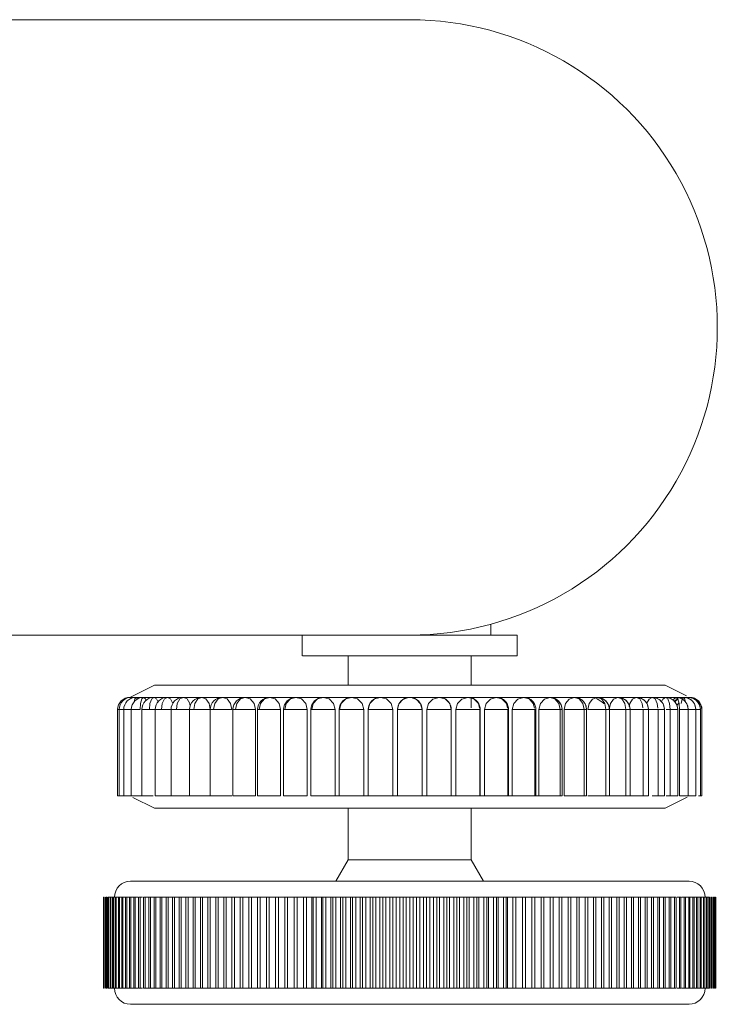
# Model space of a CAD drawing. Header units: millimetres. Extents: x 3925 to 5043, y -86 to 778.
# Tile 14 of 157: x 4203 to 4217, y 213 to 233. Entities that reach past the tile are written whole.
import ezdxf

# ---------------------------------------------------------------- set-up
doc = ezdxf.new("R2010")
doc.units = ezdxf.units.MM
doc.header["$LTSCALE"] = 46.255
doc.layers.add('140-154101-0DXF_CONTINUOUS_LINE', color=7, linetype='CONTINUOUS')

msp = doc.modelspace()

# ---------------------------------------------------------------- linework, layer by layer
at = {"layer": '140-154101-0DXF_CONTINUOUS_LINE', "color": 7, "linetype": 'Continuous', "lineweight": 0}
for p, q in [((4178.9545, 233.4307), (4211.0852, 233.4307)), ((4212.736, 220.9307), (4212.736, 221.1524)), ((4178.9545, 220.9307), (4213.2695, 220.9307)), ((4208.9017, 220.5057), (4208.9017, 220.9307)), ((4213.2702, 220.5057), (4213.2702, 220.9307)), ((4208.9026, 220.5057), (4213.2695, 220.5057)), ((4209.836, 219.9158), (4209.836, 220.5057)), ((4212.336, 220.5057), (4212.336, 219.9158)), ((4205.3985, 219.6658), (4205.8985, 219.9158)), ((4216.2735, 219.9158), (4205.8985, 219.9158)), ((4216.2735, 219.9158), (4216.7077, 219.6986)), ((4205.3985, 219.6658), (4211.0616, 219.6658)), ((4205.3988, 219.6575), (4205.3985, 219.6658)), ((4205.4181, 219.6338), (4205.4296, 219.6658)), ((4205.4296, 219.6658), (4205.4393, 219.6434)), ((4205.4867, 219.567), (4205.4986, 219.6338)), ((4205.4986, 219.6338), (4205.5227, 219.6658)), ((4205.6402, 219.6338), (4205.6768, 219.6658)), ((4205.8416, 219.6338), (4205.8902, 219.6658)), ((4206.0551, 219.5383), (4206.1004, 219.6338)), ((4206.1004, 219.6338), (4206.1604, 219.6658)), ((4206.4138, 219.6338), (4206.4847, 219.6658)), ((4206.4847, 219.6658), (4206.5591, 219.6324)), ((4206.5591, 219.6324), (4206.6153, 219.5406)), ((4206.7166, 219.5383), (4206.7784, 219.6338)), ((4206.7784, 219.6338), (4206.8593, 219.6658)), ((4206.8593, 219.6658), (4206.9438, 219.6324)), ((4206.9438, 219.6324), (4207.0073, 219.5406)), ((4207.1211, 219.5383), (4207.1902, 219.6337)), ((4207.1902, 219.6337), (4207.2803, 219.6658)), ((4207.5691, 219.5383), (4207.6446, 219.6337)), ((4207.6446, 219.6337), (4207.7429, 219.6658)), ((4208.1368, 219.6337), (4208.2422, 219.6658)), ((4208.6613, 219.6337), (4208.7726, 219.6658)), ((4209.2124, 219.6337), (4209.3284, 219.6658)), ((4209.7839, 219.6337), (4209.9035, 219.6658)), ((4210.6134, 219.6337), (4210.4915, 219.6658)), ((4211.0616, 219.6658), (4210.9467, 219.6233)), ((4211.1115, 219.665), (4211.3007, 219.6658)), ((4211.2256, 219.6231), (4211.1115, 219.665)), ((4211.3064, 219.5337), (4211.2256, 219.6231)), ((4211.3007, 219.6658), (4211.6805, 219.6658)), ((4211.6807, 219.6658), (4212.2685, 219.6658)), ((4212.2686, 219.6658), (4216.77, 219.6658)), ((4212.336, 219.6658), (4212.336, 219.452)), ((4214.8838, 219.6453), (4214.9152, 219.6209)), ((4214.9152, 219.6209), (4214.9576, 219.5932)), ((4215.2278, 219.6319), (4215.165, 219.5414)), ((4215.3126, 219.6658), (4215.2278, 219.6319)), ((4215.3126, 219.6658), (4215.3936, 219.6337)), ((4215.3936, 219.6337), (4215.4553, 219.5382)), ((4215.6125, 219.6319), (4215.5569, 219.5414)), ((4215.6873, 219.6658), (4215.6125, 219.6319)), ((4215.6873, 219.6658), (4215.7582, 219.6337)), ((4215.7582, 219.6337), (4215.812, 219.5382)), ((4216.0115, 219.6658), (4216.0716, 219.6337)), ((4216.0716, 219.6337), (4216.1168, 219.5382)), ((4216.4924, 219.6106), (4216.466, 219.5844)), ((4216.5265, 219.6317), (4216.4728, 219.5764)), ((4216.5371, 219.6393), (4216.4924, 219.6106)), ((4216.4951, 219.6658), (4216.5317, 219.6337)), ((4216.5317, 219.6337), (4216.5585, 219.5382)), ((4216.7423, 219.6658), (4216.7356, 219.6502)), ((4216.7451, 219.6578), (4216.7423, 219.6658)), ((4216.7538, 219.6336), (4216.75, 219.6443)), ((4216.7735, 219.668), (4216.77, 219.6658)), ((4216.7727, 219.6654), (4216.7734, 219.6658)), ((4216.7732, 219.6658), (4216.8651, 219.6481)), ((4216.7733, 219.6615), (4216.7735, 219.668)), ((4216.7734, 219.6658), (4216.7959, 219.6646)), ((4216.8002, 219.6589), (4216.778, 219.6631)), ((4216.8007, 219.6642), (4216.8316, 219.6585)), ((4216.8173, 219.6487), (4216.8616, 219.6487)), ((4216.8505, 219.6536), (4216.819, 219.6616)), ((4216.8316, 219.6585), (4216.8616, 219.6487)), ((4216.8651, 219.6481), (4216.9204, 219.6176)), ((4216.9204, 219.6176), (4216.9446, 219.5969)), ((4205.1485, 219.4158), (4205.6048, 219.4158)), ((4205.1485, 219.4158), (4205.1485, 217.6658)), ((4205.1796, 219.4158), (4205.1796, 217.6658)), ((4205.2727, 219.4158), (4205.2727, 217.6658)), ((4205.4268, 219.4158), (4205.4268, 217.6658)), ((4205.6402, 219.4158), (4207.4697, 219.4158)), ((4205.6402, 219.4158), (4205.6402, 217.6658)), ((4205.9104, 219.4158), (4205.9104, 217.6658)), ((4206.0402, 219.4158), (4206.0551, 219.5383)), ((4206.2347, 219.4158), (4206.2347, 217.6658)), ((4206.6093, 219.4158), (4206.6093, 217.6658)), ((4206.6153, 219.5406), (4206.6258, 219.4773)), ((4206.6961, 219.4158), (4206.7166, 219.5383)), ((4207.0073, 219.5406), (4207.0307, 219.4158)), ((4207.0303, 219.4158), (4207.0303, 217.6658)), ((4207.0982, 219.4158), (4207.1211, 219.5383)), ((4207.444, 219.5406), (4207.4697, 219.4158)), ((4207.4929, 219.4158), (4207.9484, 219.4158)), ((4207.4929, 219.4158), (4207.4929, 217.6658)), ((4207.5439, 219.4158), (4207.5691, 219.5383)), ((4207.9206, 219.5406), (4207.9484, 219.4158)), ((4207.9484, 219.4158), (4207.9484, 217.6658)), ((4207.9922, 219.4158), (4208.4615, 219.4158)), ((4207.9922, 219.4158), (4207.9922, 217.6658)), ((4208.4319, 219.5406), (4208.4615, 219.4158)), ((4208.4615, 219.4158), (4208.4615, 217.6658)), ((4208.5226, 219.4158), (4209.0033, 219.4158)), ((4208.5226, 219.4158), (4208.5226, 217.6658)), ((4208.9722, 219.5406), (4209.0033, 219.4158)), ((4209.0033, 219.4158), (4209.0033, 217.6658)), ((4209.0784, 219.4158), (4209.5679, 219.4158)), ((4209.0784, 219.4158), (4209.0784, 217.6658)), ((4209.5357, 219.5406), (4209.5679, 219.4158)), ((4209.5679, 219.4158), (4209.5679, 217.6658)), ((4209.6534, 219.4158), (4210.1491, 219.4158)), ((4209.6534, 219.4158), (4209.6534, 217.6658)), ((4210.1162, 219.5405), (4210.1491, 219.4158)), ((4210.1491, 219.4158), (4210.1491, 217.6658)), ((4210.2414, 219.4158), (4210.2414, 217.6658)), ((4210.2415, 219.4158), (4210.7407, 219.4158)), ((4210.2434, 219.4158), (4210.2751, 219.5383)), ((4210.2434, 217.6658), (4210.2434, 219.4158)), ((4210.7407, 219.4158), (4210.7407, 217.6658)), ((4211.336, 219.4158), (4210.8359, 219.4158)), ((4210.8359, 217.6658), (4210.8359, 219.4158)), ((4211.336, 219.4158), (4211.3064, 219.5337)), ((4211.336, 217.6658), (4211.336, 219.4158)), ((4211.4651, 219.5414), (4211.4313, 219.4158)), ((4211.4313, 219.4158), (4211.9305, 219.4158)), ((4211.4313, 217.6658), (4211.4313, 219.4158)), ((4211.8968, 219.5382), (4211.9285, 219.4158)), ((4211.9305, 219.4158), (4211.9279, 219.4517)), ((4211.9285, 217.6658), (4211.9285, 219.4158)), ((4211.9305, 219.4158), (4211.9305, 217.6658)), ((4212.0563, 219.5414), (4212.0228, 219.4158)), ((4212.0228, 219.4158), (4212.5185, 219.4158)), ((4212.0228, 217.6658), (4212.0228, 219.4158)), ((4212.4808, 219.5382), (4212.5034, 219.4489)), ((4212.5119, 217.6658), (4212.5119, 219.4158)), ((4212.5184, 219.4158), (4212.5158, 219.452)), ((4212.5185, 219.4158), (4212.5185, 217.6658)), ((4212.6368, 219.5414), (4212.604, 219.4158)), ((4212.604, 219.4158), (4213.0935, 219.4158)), ((4212.604, 217.6658), (4212.604, 219.4158)), ((4213.0495, 219.5382), (4213.0717, 219.4477)), ((4213.0796, 217.6658), (4213.0796, 219.4158)), ((4213.0935, 219.4158), (4213.0908, 219.4523)), ((4213.0935, 219.4158), (4213.0935, 217.6658)), ((4213.2002, 219.5414), (4213.1687, 219.4158)), ((4213.1687, 219.4158), (4213.6493, 219.4158)), ((4213.1687, 217.6658), (4213.1687, 219.4158)), ((4213.5967, 219.5382), (4213.6184, 219.4456)), ((4213.6254, 217.6658), (4213.6254, 219.4158)), ((4213.6492, 219.4158), (4213.6466, 219.4522)), ((4213.6493, 219.4158), (4213.6493, 217.6658)), ((4213.7406, 219.5414), (4213.7105, 219.4158)), ((4213.7105, 219.4158), (4214.1797, 219.4158)), ((4213.7105, 217.6658), (4213.7105, 219.4158)), ((4214.1164, 219.5382), (4214.1435, 219.4158)), ((4214.1435, 217.6658), (4214.1435, 219.4158)), ((4214.1797, 219.4158), (4214.1797, 217.6658)), ((4214.2518, 219.5414), (4214.2235, 219.4158)), ((4214.2235, 219.4158), (4214.679, 219.4158)), ((4214.2235, 217.6658), (4214.2235, 219.4158)), ((4214.6029, 219.5382), (4214.628, 219.4158)), ((4214.628, 217.6658), (4214.628, 219.4158)), ((4214.679, 219.4158), (4214.679, 217.6658)), ((4214.7283, 219.5414), (4214.7022, 219.4158)), ((4214.7022, 219.4158), (4216.2615, 219.4158)), ((4215.0508, 219.5382), (4215.0737, 219.4158)), ((4215.0737, 217.6658), (4215.0737, 219.4158)), ((4215.165, 219.5414), (4215.1412, 219.4158)), ((4215.1417, 219.4158), (4215.1417, 217.6658)), ((4215.4553, 219.5382), (4215.4758, 219.4158)), ((4215.4758, 217.6658), (4215.4758, 219.4158)), ((4215.5569, 219.5414), (4215.5468, 219.4813)), ((4215.5626, 219.4158), (4215.5519, 219.4878)), ((4215.5626, 219.4158), (4215.5626, 217.6658)), ((4215.812, 219.5382), (4215.8242, 219.4537)), ((4215.8297, 217.6658), (4215.8297, 219.4158)), ((4215.9373, 219.4158), (4215.9373, 217.6658)), ((4216.1168, 219.5382), (4216.1281, 219.4457)), ((4216.1317, 217.6658), (4216.1317, 219.4158)), ((4216.2615, 219.4158), (4216.2615, 217.6658)), ((4216.295, 219.4158), (4216.5318, 219.4158)), ((4216.3666, 219.5382), (4216.3784, 219.4158)), ((4216.3784, 217.6658), (4216.3784, 219.4158)), ((4216.554, 219.5542), (4216.5166, 219.4988)), ((4216.5318, 219.4158), (4216.5318, 217.6658)), ((4216.5585, 219.5382), (4216.5671, 219.4158)), ((4216.5671, 219.4158), (4216.9923, 219.4158)), ((4216.5671, 217.6658), (4216.5671, 219.4158)), ((4216.7451, 219.4158), (4216.7451, 217.6658)), ((4216.8992, 219.4158), (4216.8992, 217.6658)), ((4216.9446, 219.5969), (4217.001, 219.5159)), ((4216.9923, 219.4158), (4216.9923, 217.6658)), ((4217.001, 219.5159), (4217.0218, 219.4158)), ((4217.0218, 219.4158), (4217.0235, 219.4158)), ((4217.0235, 219.4158), (4217.0235, 217.6658)), ((4205.1485, 217.6658), (4205.873, 217.6658)), ((4205.4606, 217.6347), (4205.8985, 217.4158)), ((4205.9104, 217.6658), (4207.4697, 217.6658)), ((4207.4929, 217.6658), (4207.9484, 217.6658)), ((4207.9922, 217.6658), (4208.4615, 217.6658)), ((4208.5226, 217.6658), (4209.0033, 217.6658)), ((4209.0784, 217.6658), (4214.1797, 217.6658)), ((4214.2235, 217.6658), (4214.679, 217.6658)), ((4214.7022, 217.6658), (4215.9373, 217.6658)), ((4216.0093, 217.6658), (4216.2615, 217.6658)), ((4216.2735, 217.4158), (4216.7233, 217.6407)), ((4216.2989, 217.6658), (4216.5318, 217.6658)), ((4216.5671, 217.6658), (4216.8992, 217.6658)), ((4216.953, 217.6658), (4217.0234, 217.6658)), ((4205.8985, 217.4158), (4216.2735, 217.4158)), ((4209.836, 216.3637), (4209.836, 217.4158)), ((4212.336, 217.4158), (4212.336, 216.3637)), ((4209.586, 215.9307), (4209.836, 216.3637)), ((4209.836, 216.3637), (4212.336, 216.3637)), ((4212.336, 216.3637), (4212.586, 215.9307)), ((4216.761, 215.9307), (4205.411, 215.9307)), ((4204.8699, 215.6057), (4204.8637, 215.6057)), ((4204.8637, 213.7557), (4204.8637, 215.6057)), ((4204.8948, 215.6057), (4204.8865, 215.6057)), ((4204.8865, 213.7557), (4204.8865, 215.6057)), ((4204.8948, 213.7557), (4204.8948, 215.6057)), ((4204.9264, 215.6057), (4204.9161, 215.6057)), ((4204.9161, 213.7557), (4204.9161, 215.6057)), ((4204.9264, 213.7557), (4204.9264, 215.6057)), ((4204.9525, 215.6057), (4205.5613, 215.6057)), ((4204.9525, 213.7557), (4204.9525, 215.6057)), ((4204.9649, 213.7557), (4204.9649, 215.6057)), ((4204.9955, 213.7557), (4204.9955, 215.6057)), ((4205.01, 213.7557), (4205.01, 215.6057)), ((4205.0453, 213.7557), (4205.0453, 215.6057)), ((4205.0617, 213.7557), (4205.0617, 215.6057)), ((4205.1016, 213.7557), (4205.1016, 215.6057)), ((4205.12, 213.7557), (4205.12, 215.6057)), ((4205.1645, 213.7557), (4205.1645, 215.6057)), ((4205.1849, 213.7557), (4205.1849, 215.6057)), ((4205.2338, 213.7557), (4205.2338, 215.6057)), ((4205.2562, 213.7557), (4205.2562, 215.6057)), ((4205.3096, 213.7557), (4205.3096, 215.6057)), ((4205.3339, 213.7557), (4205.3339, 215.6057)), ((4205.3916, 213.7557), (4205.3916, 215.6057)), ((4205.4178, 213.7557), (4205.4178, 215.6057)), ((4205.4799, 213.7557), (4205.4799, 215.6057)), ((4205.508, 213.7557), (4205.508, 215.6057)), ((4205.5744, 215.6057), (4205.6517, 215.6057)), ((4205.5744, 213.7557), (4205.5744, 215.6057)), ((4205.6044, 213.7557), (4205.6044, 215.6057)), ((4205.6748, 215.6057), (4216.4657, 215.6057)), ((4205.6748, 213.7557), (4205.6748, 215.6057)), ((4205.7062, 213.7557), (4205.7062, 215.6057)), ((4205.7812, 213.7557), (4205.7812, 215.6057)), ((4205.8147, 213.7557), (4205.8147, 215.6057)), ((4205.8934, 213.7557), (4205.8934, 215.6057)), ((4205.9286, 213.7557), (4205.9286, 215.6057)), ((4206.0112, 213.7557), (4206.0112, 215.6057)), ((4206.0481, 213.7557), (4206.0481, 215.6057)), ((4206.1346, 213.7557), (4206.1346, 215.6057)), ((4206.1732, 213.7557), (4206.1732, 215.6057)), ((4206.2634, 213.7557), (4206.2634, 215.6057)), ((4206.3036, 213.7557), (4206.3036, 215.6057)), ((4206.3975, 213.7557), (4206.3975, 215.6057)), ((4206.4393, 213.7557), (4206.4393, 215.6057)), ((4206.5367, 213.7557), (4206.5367, 215.6057)), ((4206.58, 213.7557), (4206.58, 215.6057)), ((4206.6809, 213.7557), (4206.6809, 215.6057)), ((4206.7257, 213.7557), (4206.7257, 215.6057)), ((4206.8299, 213.7557), (4206.8299, 215.6057)), ((4206.8761, 213.7557), (4206.8761, 215.6057)), ((4206.9835, 213.7557), (4206.9835, 215.6057)), ((4207.0311, 213.7557), (4207.0311, 215.6057)), ((4207.1417, 213.7557), (4207.1417, 215.6057)), ((4207.1906, 213.7557), (4207.1906, 215.6057)), ((4207.3041, 213.7557), (4207.3041, 215.6057)), ((4207.3544, 213.7557), (4207.3544, 215.6057)), ((4207.4707, 213.7557), (4207.4707, 215.6057)), ((4207.5222, 213.7557), (4207.5222, 215.6057)), ((4207.6413, 213.7557), (4207.6413, 215.6057)), ((4207.6939, 213.7557), (4207.6939, 215.6057)), ((4207.8156, 213.7557), (4207.8156, 215.6057)), ((4207.8693, 213.7557), (4207.8693, 215.6057)), ((4207.9935, 213.7557), (4207.9935, 215.6057)), ((4208.0482, 213.7557), (4208.0482, 215.6057)), ((4208.1747, 213.7557), (4208.1747, 215.6057)), ((4208.2305, 213.7557), (4208.2305, 215.6057)), ((4208.3592, 213.7557), (4208.3592, 215.6057)), ((4208.4159, 213.7557), (4208.4159, 215.6057)), ((4208.5466, 213.7557), (4208.5466, 215.6057)), ((4208.6042, 213.7557), (4208.6042, 215.6057)), ((4208.7368, 213.7557), (4208.7368, 215.6057)), ((4208.7952, 213.7557), (4208.7952, 215.6057)), ((4208.9296, 213.7557), (4208.9296, 215.6057)), ((4208.9887, 213.7557), (4208.9887, 215.6057)), ((4209.0972, 213.7557), (4209.0972, 215.6057)), ((4209.1248, 213.7557), (4209.1248, 215.6057)), ((4209.1845, 213.7557), (4209.1845, 215.6057)), ((4209.2898, 213.7557), (4209.2898, 215.6057)), ((4209.322, 213.7557), (4209.322, 215.6057)), ((4209.3824, 213.7557), (4209.3824, 215.6057)), ((4209.4844, 213.7557), (4209.4844, 215.6057)), ((4209.5212, 213.7557), (4209.5212, 215.6057)), ((4209.5821, 213.7557), (4209.5821, 215.6057)), ((4209.6807, 213.7557), (4209.6807, 215.6057)), ((4209.7222, 213.7557), (4209.7222, 215.6057)), ((4209.7835, 213.7557), (4209.7835, 215.6057)), ((4209.8786, 213.7557), (4209.8786, 215.6057)), ((4209.9246, 213.7557), (4209.9246, 215.6057)), ((4209.9864, 213.7557), (4209.9864, 215.6057)), ((4210.0778, 213.7557), (4210.0778, 215.6057)), ((4210.1283, 213.7557), (4210.1283, 215.6057)), ((4210.1904, 213.7557), (4210.1904, 215.6057)), ((4210.2781, 213.7557), (4210.2781, 215.6057)), ((4210.333, 213.7557), (4210.333, 215.6057)), ((4210.3954, 213.7557), (4210.3954, 215.6057)), ((4210.4793, 213.7557), (4210.4793, 215.6057)), ((4210.5385, 213.7557), (4210.5385, 215.6057)), ((4210.6011, 213.7557), (4210.6011, 215.6057)), ((4210.6812, 213.7557), (4210.6812, 215.6057)), ((4210.7447, 213.7557), (4210.7447, 215.6057)), ((4210.8074, 213.7557), (4210.8074, 215.6057)), ((4210.8834, 213.7557), (4210.8834, 215.6057)), ((4210.9513, 213.7557), (4210.9513, 215.6057)), ((4211.0141, 213.7557), (4211.0141, 215.6057)), ((4211.086, 213.7557), (4211.086, 215.6057)), ((4211.1578, 213.7557), (4211.1578, 215.6057)), ((4211.2206, 213.7557), (4211.2206, 215.6057)), ((4211.2885, 213.7557), (4211.2885, 215.6057)), ((4211.3645, 213.7557), (4211.3645, 215.6057)), ((4211.4272, 213.7557), (4211.4272, 215.6057)), ((4211.4908, 213.7557), (4211.4908, 215.6057)), ((4211.5708, 213.7557), (4211.5708, 215.6057)), ((4211.6334, 213.7557), (4211.6334, 215.6057)), ((4211.6926, 213.7557), (4211.6926, 215.6057)), ((4211.7765, 213.7557), (4211.7765, 215.6057)), ((4211.8389, 213.7557), (4211.8389, 215.6057)), ((4211.8938, 213.7557), (4211.8938, 215.6057)), ((4211.9815, 213.7557), (4211.9815, 215.6057)), ((4212.0437, 213.7557), (4212.0437, 215.6057)), ((4212.0941, 213.7557), (4212.0941, 215.6057)), ((4212.1856, 213.7557), (4212.1856, 215.6057)), ((4212.2473, 213.7557), (4212.2473, 215.6057)), ((4212.2933, 213.7557), (4212.2933, 215.6057)), ((4212.3884, 213.7557), (4212.3884, 215.6057)), ((4212.4498, 213.7557), (4212.4498, 215.6057)), ((4212.4912, 213.7557), (4212.4912, 215.6057)), ((4212.5898, 213.7557), (4212.5898, 215.6057)), ((4212.6507, 213.7557), (4212.6507, 215.6057)), ((4212.6875, 213.7557), (4212.6875, 215.6057)), ((4212.7895, 213.7557), (4212.7895, 215.6057)), ((4212.8499, 213.7557), (4212.8499, 215.6057)), ((4212.8821, 213.7557), (4212.8821, 215.6057)), ((4212.9874, 213.7557), (4212.9874, 215.6057)), ((4213.0472, 213.7557), (4213.0472, 215.6057)), ((4213.0747, 213.7557), (4213.0747, 215.6057)), ((4213.1832, 213.7557), (4213.1832, 215.6057)), ((4213.2423, 213.7557), (4213.2423, 215.6057)), ((4213.3767, 213.7557), (4213.3767, 215.6057)), ((4213.4351, 213.7557), (4213.4351, 215.6057)), ((4213.5678, 213.7557), (4213.5678, 215.6057)), ((4213.6253, 213.7557), (4213.6253, 215.6057)), ((4213.7561, 213.7557), (4213.7561, 215.6057)), ((4213.8127, 213.7557), (4213.8127, 215.6057)), ((4213.9414, 213.7557), (4213.9414, 215.6057)), ((4213.9972, 213.7557), (4213.9972, 215.6057)), ((4214.1237, 213.7557), (4214.1237, 215.6057)), ((4214.1784, 213.7557), (4214.1784, 215.6057)), ((4214.3026, 213.7557), (4214.3026, 215.6057)), ((4214.3563, 213.7557), (4214.3563, 215.6057)), ((4214.478, 213.7557), (4214.478, 215.6057)), ((4214.5306, 213.7557), (4214.5306, 215.6057)), ((4214.6498, 213.7557), (4214.6498, 215.6057)), ((4214.7012, 213.7557), (4214.7012, 215.6057)), ((4214.8176, 213.7557), (4214.8176, 215.6057)), ((4214.8678, 213.7557), (4214.8678, 215.6057)), ((4214.9813, 213.7557), (4214.9813, 215.6057)), ((4215.0302, 213.7557), (4215.0302, 215.6057)), ((4215.1408, 213.7557), (4215.1408, 215.6057)), ((4215.1884, 213.7557), (4215.1884, 215.6057)), ((4215.2958, 213.7557), (4215.2958, 215.6057)), ((4215.342, 213.7557), (4215.342, 215.6057)), ((4215.4462, 213.7557), (4215.4462, 215.6057)), ((4215.491, 213.7557), (4215.491, 215.6057)), ((4215.5919, 213.7557), (4215.5919, 215.6057)), ((4215.6352, 213.7557), (4215.6352, 215.6057)), ((4215.7326, 213.7557), (4215.7326, 215.6057)), ((4215.7744, 213.7557), (4215.7744, 215.6057)), ((4215.8683, 213.7557), (4215.8683, 215.6057)), ((4215.9085, 213.7557), (4215.9085, 215.6057)), ((4215.9987, 213.7557), (4215.9987, 215.6057)), ((4216.0373, 213.7557), (4216.0373, 215.6057)), ((4216.1238, 213.7557), (4216.1238, 215.6057)), ((4216.1607, 213.7557), (4216.1607, 215.6057)), ((4216.2433, 213.7557), (4216.2433, 215.6057)), ((4216.2786, 213.7557), (4216.2786, 215.6057)), ((4216.3572, 213.7557), (4216.3572, 215.6057)), ((4216.3907, 213.7557), (4216.3907, 215.6057)), ((4216.4657, 213.7557), (4216.4657, 215.6057)), ((4216.4971, 215.6057), (4216.4663, 215.6057)), ((4216.4971, 213.7557), (4216.4971, 215.6057)), ((4216.5202, 215.6057), (4216.5976, 215.6057)), ((4216.5675, 213.7557), (4216.5675, 215.6057)), ((4216.5976, 213.7557), (4216.5976, 215.6057)), ((4216.6107, 215.6057), (4216.692, 215.6057)), ((4216.6639, 213.7557), (4216.6639, 215.6057)), ((4216.692, 213.7557), (4216.692, 215.6057)), ((4216.6951, 215.6057), (4217.1764, 215.6057)), ((4216.7541, 213.7557), (4216.7541, 215.6057)), ((4216.7803, 213.7557), (4216.7803, 215.6057)), ((4216.8381, 213.7557), (4216.8381, 215.6057)), ((4216.8623, 213.7557), (4216.8623, 215.6057)), ((4216.9157, 213.7557), (4216.9157, 215.6057)), ((4216.9381, 213.7557), (4216.9381, 215.6057)), ((4216.987, 213.7557), (4216.987, 215.6057)), ((4217.0074, 213.7557), (4217.0074, 215.6057)), ((4217.0519, 213.7557), (4217.0519, 215.6057)), ((4217.0703, 213.7557), (4217.0703, 215.6057)), ((4217.1102, 213.7557), (4217.1102, 215.6057)), ((4217.1267, 213.7557), (4217.1267, 215.6057)), ((4217.162, 213.7557), (4217.162, 215.6057)), ((4217.1764, 213.7557), (4217.1764, 215.6057)), ((4217.2194, 215.6057), (4217.2071, 215.6057)), ((4217.2071, 213.7557), (4217.2071, 215.6057)), ((4217.2194, 213.7557), (4217.2194, 215.6057)), ((4217.2558, 215.6057), (4217.2455, 215.6057)), ((4217.2455, 213.7557), (4217.2455, 215.6057)), ((4217.2558, 213.7557), (4217.2558, 215.6057)), ((4217.2854, 215.6057), (4217.2771, 215.6057)), ((4217.2771, 213.7557), (4217.2771, 215.6057)), ((4217.2854, 213.7557), (4217.2854, 215.6057)), ((4217.3083, 215.6057), (4217.302, 215.6057)), ((4217.3083, 213.7557), (4217.3083, 215.6057)), ((4204.8637, 213.7557), (4204.8699, 213.7557)), ((4204.8865, 213.7557), (4204.8948, 213.7557)), ((4204.9161, 213.7557), (4204.9264, 213.7557)), ((4204.9525, 213.7557), (4205.5613, 213.7557)), ((4205.5744, 213.7557), (4205.6517, 213.7557)), ((4205.6748, 213.7557), (4205.7056, 213.7557)), ((4205.7062, 213.7557), (4216.4971, 213.7557)), ((4216.5202, 213.7557), (4216.5976, 213.7557)), ((4216.6107, 213.7557), (4216.692, 213.7557)), ((4216.6951, 213.7557), (4217.1764, 213.7557)), ((4217.2071, 213.7557), (4217.2194, 213.7557)), ((4217.2455, 213.7557), (4217.2558, 213.7557)), ((4217.2771, 213.7557), (4217.2854, 213.7557)), ((4217.302, 213.7557), (4217.3083, 213.7557)), ((4205.411, 213.4307), (4216.761, 213.4307))]:
    msp.add_line(p, q, dxfattribs=at)
for points in [[(4205.5227, 219.6658), (4205.55, 219.6324), (4205.5504, 219.6308)], [(4205.6048, 219.4158), (4205.6135, 219.5383), (4205.6402, 219.6338)], [(4205.6768, 219.6658), (4205.7167, 219.6324), (4205.729, 219.596)], [(4205.7935, 219.4158), (4205.8053, 219.5383), (4205.8416, 219.6338)], [(4205.8902, 219.6658), (4205.9422, 219.6324), (4205.9705, 219.5672)], [(4206.1604, 219.6658), (4206.224, 219.6324), (4206.2723, 219.5406)], [(4206.3422, 219.4158), (4206.36, 219.5383), (4206.4138, 219.6338)], [(4207.2803, 219.6658), (4207.3739, 219.6324), (4207.444, 219.5406)], [(4207.7429, 219.6658), (4207.8447, 219.6324), (4207.9206, 219.5406)], [(4208.0285, 219.4158), (4208.0556, 219.5383), (4208.1368, 219.6337)], [(4208.2422, 219.6658), (4208.351, 219.6324), (4208.4319, 219.5406)], [(4208.5465, 219.4158), (4208.5752, 219.5383), (4208.6613, 219.6337)], [(4208.7726, 219.6658), (4208.8872, 219.6324), (4208.9722, 219.5406)], [(4209.0924, 219.4158), (4209.1224, 219.5383), (4209.2124, 219.6337)], [(4209.3284, 219.6658), (4209.4475, 219.6324), (4209.5357, 219.5406)], [(4209.6601, 219.4158), (4209.6912, 219.5383), (4209.7839, 219.6337)], [(4209.9035, 219.6658), (4210.0259, 219.6324), (4210.1162, 219.5405)], [(4210.2751, 219.5383), (4210.3698, 219.6337), (4210.4915, 219.6658)], [(4210.7406, 219.4158), (4210.7087, 219.5382), (4210.6134, 219.6337)], [(4210.9467, 219.6233), (4210.8656, 219.5338), (4210.836, 219.4158)], [(4211.6805, 219.6658), (4211.5558, 219.6319), (4211.4651, 219.5414)], [(4211.7656, 219.6508), (4211.7416, 219.6582), (4211.7175, 219.6629), (4211.6993, 219.6647), (4211.6805, 219.6658)], [(4211.6807, 219.6658), (4211.8022, 219.6337), (4211.8968, 219.5382)], [(4211.8163, 219.6256), (4211.7909, 219.6401), (4211.7656, 219.6508)], [(4211.9279, 219.4517), (4211.9092, 219.5167), (4211.8884, 219.5545), (4211.8694, 219.5795), (4211.8462, 219.6029), (4211.8163, 219.6256)], [(4212.2685, 219.6658), (4212.1457, 219.6319), (4212.0563, 219.5414)], [(4212.3555, 219.6501), (4212.33, 219.6581), (4212.3059, 219.6628), (4212.2898, 219.6647), (4212.2684, 219.6658)], [(4212.2686, 219.6658), (4212.388, 219.6337), (4212.4808, 219.5382)], [(4212.5158, 219.452), (4212.4971, 219.5167), (4212.4764, 219.5545), (4212.4587, 219.5779), (4212.4343, 219.6028), (4212.405, 219.6252), (4212.3779, 219.6405), (4212.3555, 219.6501)], [(4212.8436, 219.6658), (4212.724, 219.6319), (4212.6368, 219.5414)], [(4212.9204, 219.6536), (4212.8973, 219.6599), (4212.8771, 219.6634), (4212.8621, 219.6648), (4212.8435, 219.6658)], [(4212.8436, 219.6658), (4212.9596, 219.6337), (4213.0495, 219.5382)], [(4213.0908, 219.4523), (4213.0736, 219.5135), (4213.054, 219.5506), (4213.0366, 219.5745), (4213.0169, 219.5958), (4212.9889, 219.6191), (4212.9663, 219.6335), (4212.9409, 219.646), (4212.9204, 219.6536)], [(4213.3993, 219.6658), (4213.2844, 219.6319), (4213.2002, 219.5414)], [(4213.4529, 219.6599), (4213.4327, 219.6635), (4213.4177, 219.6648), (4213.3992, 219.6658)], [(4213.3993, 219.6658), (4213.5107, 219.6337), (4213.5967, 219.5382)], [(4213.6466, 219.4522), (4213.6294, 219.5134), (4213.6098, 219.5505), (4213.5925, 219.5744), (4213.5726, 219.5959), (4213.5447, 219.6191), (4213.522, 219.6336), (4213.4966, 219.646), (4213.476, 219.6537), (4213.4529, 219.6599)], [(4213.9298, 219.6658), (4213.8206, 219.6319), (4213.7406, 219.5414)], [(4213.9653, 219.6631), (4213.9507, 219.6647), (4213.9297, 219.6658)], [(4213.9297, 219.6658), (4214.0351, 219.6337), (4214.1164, 219.5382)], [(4214.1514, 219.5313), (4214.1343, 219.5594), (4214.1149, 219.5836), (4214.0848, 219.6118), (4214.0612, 219.6284), (4214.0338, 219.6431), (4214.0128, 219.6515), (4213.9869, 219.6591), (4213.9653, 219.6631)], [(4214.429, 219.6658), (4214.3269, 219.6319), (4214.2518, 219.5414)], [(4214.429, 219.6658), (4214.5273, 219.6337), (4214.6029, 219.5382)], [(4214.6331, 219.5601), (4214.6149, 219.5828), (4214.5833, 219.6124), (4214.5581, 219.6298), (4214.5341, 219.6426), (4214.5124, 219.6514), (4214.487, 219.6589), (4214.4648, 219.6631), (4214.4481, 219.6647), (4214.429, 219.6658)], [(4214.8917, 219.6658), (4214.7977, 219.6319), (4214.7283, 219.5414)], [(4215.046, 219.6124), (4215.0207, 219.6298), (4214.9968, 219.6426), (4214.9751, 219.6514), (4214.9497, 219.6589), (4214.9275, 219.6631), (4214.9108, 219.6647), (4214.8916, 219.6658)], [(4214.8917, 219.6658), (4214.9818, 219.6337), (4215.0508, 219.5382)], [(4215.1416, 219.4158), (4215.131, 219.4878), (4215.1129, 219.532), (4215.0957, 219.5601), (4215.0776, 219.5828), (4215.046, 219.6124)], [(4215.4416, 219.6299), (4215.4177, 219.6426), (4215.396, 219.6514), (4215.3706, 219.6589), (4215.3484, 219.6631), (4215.3317, 219.6647), (4215.3126, 219.6658)], [(4215.5519, 219.4878), (4215.5339, 219.532), (4215.5167, 219.5601), (4215.4985, 219.5829), (4215.4669, 219.6124), (4215.4416, 219.6299)], [(4215.7452, 219.6589), (4215.723, 219.6631), (4215.7063, 219.6647), (4215.6872, 219.6658)], [(4215.8731, 219.5829), (4215.8416, 219.6124), (4215.8163, 219.6299), (4215.7923, 219.6426), (4215.7706, 219.6514), (4215.7452, 219.6589)], [(4216.0115, 219.6658), (4215.9477, 219.6319), (4215.8999, 219.5414)], [(4216.1165, 219.6426), (4216.0948, 219.6514), (4216.0694, 219.6589), (4216.0472, 219.6631), (4216.0305, 219.6647), (4216.0114, 219.6658)], [(4216.2155, 219.5601), (4216.1974, 219.5829), (4216.1658, 219.6124), (4216.1405, 219.6299), (4216.1165, 219.6426)], [(4216.2818, 219.6658), (4216.2296, 219.6319), (4216.2044, 219.5741)], [(4216.4676, 219.5829), (4216.4361, 219.6124), (4216.4108, 219.6298), (4216.3868, 219.6426), (4216.3651, 219.6514), (4216.3397, 219.6589), (4216.3175, 219.6631), (4216.3008, 219.6647), (4216.2817, 219.6658)], [(4216.2818, 219.6658), (4216.3304, 219.6337), (4216.3666, 219.5382)], [(4216.4951, 219.6658), (4216.4551, 219.6319), (4216.4455, 219.6036)], [(4216.6241, 219.6298), (4216.6002, 219.6426), (4216.5785, 219.6514), (4216.553, 219.6589), (4216.5308, 219.6631), (4216.5141, 219.6647), (4216.495, 219.6658)], [(4216.6492, 219.6658), (4216.6218, 219.6319), (4216.6002, 219.5414)], [(4216.6991, 219.5601), (4216.681, 219.5828), (4216.6494, 219.6124), (4216.6241, 219.6298)], [(4216.7543, 219.6426), (4216.7325, 219.6514), (4216.7071, 219.6589), (4216.6849, 219.6631), (4216.6682, 219.6647), (4216.6491, 219.6658)], [(4216.6492, 219.6658), (4216.6733, 219.6337), (4216.6828, 219.5805)], [(4216.778, 219.6631), (4216.7614, 219.6647), (4216.7422, 219.6658)], [(4216.8991, 219.4158), (4216.8885, 219.4878), (4216.8705, 219.532), (4216.8532, 219.5601), (4216.8351, 219.5828), (4216.8035, 219.6124), (4216.7782, 219.6298), (4216.7543, 219.6426)], [(4216.7875, 219.665), (4216.7782, 219.6653), (4216.7727, 219.6654)], [(4216.8529, 219.6528), (4216.8038, 219.6639), (4216.7731, 219.6658)], [(4216.819, 219.6616), (4216.7784, 219.6657), (4216.7732, 219.6658)], [(4216.8474, 219.6426), (4216.8257, 219.6514), (4216.8002, 219.6589)], [(4216.9922, 219.4158), (4216.9817, 219.4878), (4216.9636, 219.532), (4216.9464, 219.5601), (4216.9282, 219.5828), (4216.8966, 219.6124), (4216.8714, 219.6298), (4216.8474, 219.6426)], [(4216.9178, 219.6199), (4216.8988, 219.6321), (4216.8529, 219.6528)], [(4214.1797, 219.4158), (4214.1692, 219.4873), (4214.1514, 219.5313)], [(4214.679, 219.4158), (4214.6683, 219.4878), (4214.6503, 219.532), (4214.6331, 219.5601)], [(4214.9576, 219.5932), (4214.9948, 219.569), (4215.0258, 219.5479)], [(4215.0318, 219.5645), (4215.0314, 219.5619), (4215.0285, 219.5533), (4215.0227, 219.5418), (4215.034, 219.542), (4215.0415, 219.5463), (4215.0436, 219.5483)], [(4215.9085, 219.532), (4215.8913, 219.5601), (4215.8731, 219.5829)], [(4215.9372, 219.4158), (4215.9266, 219.4878), (4215.9085, 219.532)], [(4216.2614, 219.4158), (4216.2508, 219.4878), (4216.2328, 219.532), (4216.2155, 219.5601)], [(4216.5317, 219.4158), (4216.5211, 219.4878), (4216.503, 219.532), (4216.4858, 219.5601), (4216.4676, 219.5829)], [(4216.745, 219.4158), (4216.7344, 219.4878), (4216.7164, 219.532), (4216.6991, 219.5601)]]:
    msp.add_lwpolyline(points, dxfattribs=at)
for centre, radius, start, end in [((4211.086, 227.1807), 6.25, 270.00699, 90.00699), ((4205.3985, 219.4158), 0.25, 90, 180), ((4205.4297, 219.4158), 0.25, 90, 180), ((4205.5228, 219.4158), 0.25, 90, 180), ((4205.6769, 219.4158), 0.25, 90, 180), ((4205.8902, 219.4158), 0.25, 90, 180), ((4206.1605, 219.4158), 0.25, 90, 180), ((4206.4847, 219.4158), 0.25, 90, 180), ((4206.8594, 219.4158), 0.25, 90, 180), ((4207.2803, 219.4158), 0.25, 90, 180), ((4207.743, 219.4158), 0.25, 90, 180), ((4208.2422, 219.4158), 0.25, 90, 180), ((4208.7727, 219.4158), 0.25, 90, 180), ((4209.3284, 219.4158), 0.25, 90, 180), ((4209.9035, 219.4158), 0.25, 90, 180), ((4210.4915, 219.4158), 0.25, 90, 180), ((4211.086, 219.4158), 0.25, 0, 180), ((4211.6805, 219.4158), 0.25, 8.2605, 90), ((4212.2684, 219.4158), 0.25, 8.34136, 90), ((4212.8435, 219.4158), 0.25, 8.41164, 90), ((4213.3992, 219.4158), 0.25, 8.38979, 90), ((4213.9297, 219.4158), 0.25, 0, 90), ((4214.429, 219.4158), 0.25, 0, 90), ((4214.8916, 219.4158), 0.25, 0, 90), ((4215.3126, 219.4158), 0.25, 0, 90), ((4215.6872, 219.4158), 0.25, 0, 90), ((4216.0114, 219.4158), 0.25, 0, 90), ((4216.2817, 219.4158), 0.25, 0, 90), ((4216.495, 219.4158), 0.25, 0, 90), ((4216.6491, 219.4158), 0.25, 0, 90), ((4216.7422, 219.4158), 0.25, 0, 90), ((4216.7734, 219.4158), 0.25, 0, 90), ((4211.6805, 219.4158), 0.25, 0, 8.2605), ((4212.2684, 219.4158), 0.25, 0, 8.34136), ((4212.8435, 219.4158), 0.25, 0, 8.41164), ((4213.3992, 219.4158), 0.25, 0, 8.38979), ((4205.411, 215.6057), 0.325, 90, 180), ((4216.761, 215.6057), 0.325, 0, 90), ((4205.411, 213.7557), 0.325, 180, 270), ((4216.761, 213.7557), 0.325, 270, 0)]:
    msp.add_arc(centre, radius, start, end, dxfattribs=at)

doc.saveas('drawing.dxf')
